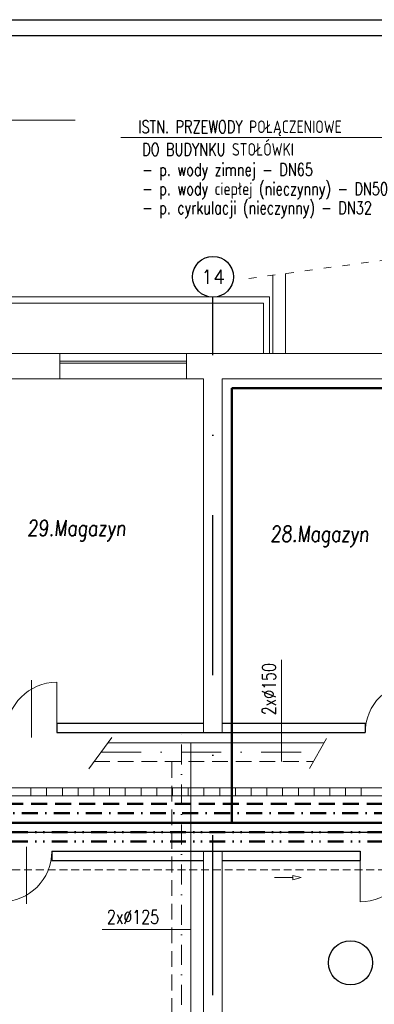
# Model space of a CAD drawing. Header units: millimetres. Extents: x -6513 to 30474, y -6915 to 65597.
# Tile 28 of 256: x 3506 to 4070, y -3332 to -1768. Entities that reach past the tile are written whole.
import ezdxf
from ezdxf.enums import TextEntityAlignment as Align

# ---------------------------------------------------------------- set-up
doc = ezdxf.new("R2010")
doc.units = ezdxf.units.MM
for name, pattern in [('ACAD_ISO03W100', [30, 12, -18]), ('DASHDOT2', [12.7, 6.35, -3.175, 0, -3.175]), ('DASHDOTX2', [50.8, 25.4, -12.7, 0, -12.7]), ('DASHEDX2', [38.1, 25.4, -12.7]), ('DIVIDE2', [0.625, 0.25, -0.125, 0, -0.125, 0, -0.125]), ('HIDDEN', [0.375, 0.25, -0.125])]:
    doc.linetypes.add(name, pattern=pattern)
doc.layers.get('0').update_dxf_attribs({"color": 8})
doc.layers.add('A-osie', color=8, linetype='DASHDOTX2')
for name, color, linetype, lineweight in [('A_cienka', 8, 'Continuous', 5), ('A_linia przekroj', 8, 'Continuous', 25), ('A_przerywana', 8, 'ACAD_ISO03W100', 5), ('A_widok', 8, 'Continuous', 13), ('CH-CO-130-PRZEWÓD-OŚ', 8, 'DASHDOT2', 13), ('CH-CO-130-PRZEWÓD-POWRÓT', 8, 'HIDDEN', 20), ('CH-CO-130-PRZEWÓD-ZASILANIE', 8, 'Continuous', 20), ('CH-CO-130-PRZEWÓD-ŚREDNICA', 8, 'Continuous', 20), ('CH-CO-130-PRZEWÓD-ŚREDNICA-ODNOŚNIK', 8, 'Continuous', 15), ('CH-CO-130-TRANZYT-OŚ', 8, 'DASHDOT2', 13), ('CH-CO-130-TRANZYT-POWRÓT', 8, 'HIDDEN', 20), ('CH-CO-130-TRANZYT-ZASILANIE', 8, 'Continuous', 20), ('CH-KS-WEWN-ISTN-OPIS-ODNOŚNIK', 8, 'Continuous', 13), ('CH-KS-WEWN-ISTN-PRZEWÓD-EL-POMOCNICZE', 8, 'Continuous', 9), ('CH-KS-WEWN-ISTN-PRZEWÓD-NAD-POSADZKĄ', 8, 'HIDDEN', 13), ('CH-KS-WEWN-OPIS-ODNOŚNIK', 8, 'Continuous', 13), ('CH-KS-WEWN-PRZEWÓD-ODWODNIENIE-LINIOWE', 8, 'Continuous', 18), ('CH-W-WEWN-INOX-OPIS', 8, 'Continuous', 25), ('CH-W-WEWN-INOX-OPIS-ODNOŚNIK', 8, 'Continuous', 13), ('CH-W-WEWN-INOX-PRZEWÓD-CIEPŁA', 8, 'DASHEDX2', 50), ('CH-W-WEWN-INOX-PRZEWÓD-CYRKULACJA', 8, 'DASHDOTX2', 50), ('CH-W-WEWN-INOX-PRZEWÓD-ZIMNA', 8, 'Continuous', 50), ('CH-W-WEWN-PPOŻ-PION-NR', 8, 'Continuous', 25), ('CH-W-WEWN-PPOŻ-PRZEWÓD', 8, 'DIVIDE2', 50), ('CH-W-ZEWN-ISTN-OPIS', 8, 'Continuous', 25), ('CH-W-ZEWN-ISTN-OPIS-ODNOŚNIK', 8, 'Continuous', 13), ('E_oświetlenie', 1, 'Continuous', 30), ('R-TABELKA', 8, 'Continuous', 25)]:
    doc.layers.add(name, color=color, linetype=linetype, lineweight=lineweight)
doc.styles.add('romans', font='romans.shx', dxfattribs={"width": 0.8, "oblique": 5})
doc.styles.add('ROMANSS', font='romans.shx', dxfattribs={"width": 0.8, "oblique": 5})
doc.styles.add('SIMPLEXD', font='SIMPLEX.SHX', dxfattribs={"width": 0.6})
doc.styles.get("Standard").update_dxf_attribs({"font": 'txt.shx', "width": 0.9})

# ---------------------------------------------------------------- blocks, each defined once
blk = doc.blocks.new('drzwi schem')
at = {"color": 252}
blk.add_line((0, 0), (0, 1), dxfattribs=at)
at = {"color": 252, "ltscale": 10}
blk.add_line((0.5, -0.093), (0.5, 1.04), dxfattribs=at)
at = {"color": 252}
blk.add_arc((0, 0), 1, 0, 90, dxfattribs=at)

msp = doc.modelspace()

# ---------------------------------------------------------------- linework, layer by layer
at = {"layer": 'A-osie', "ltscale": 10}
msp.add_line((3813.399, -3825.041), (3813.399, -2208.608), dxfattribs=at)
at = {"layer": 'A-osie', "linetype": 'Continuous'}
msp.add_circle((3813.399, -2176.108), 32.5, dxfattribs=at)
at = {"layer": 'A_cienka'}
for p, q in [((3928.399, -2298.081), (3928.399, -2170.875)), ((3908.399, -2298.081), (3908.399, -2173.581)), ((-1625.792, -2208.081), (3903.399, -2208.081)), ((-1625.792, -2218.081), (3893.399, -2218.081)), ((3893.399, -2298.081), (3893.399, -2218.081)), ((3903.399, -2298.081), (3903.399, -2208.081)), ((3570.208, -2298.081), (3771.208, -2298.081)), ((3570.208, -2310.081), (3771.208, -2310.081)), ((3570.208, -2313.081), (3771.208, -2313.081)), ((3570.208, -2338.081), (3771.208, -2338.081))]:
    msp.add_line(p, q, dxfattribs=at)
at = {"layer": 'A_linia przekroj'}
for p, q in [((3565.172, -2885.081), (3798.208, -2885.081)), ((3565.172, -2885.081), (3565.172, -2900.081)), ((3828.208, -2885.081), (4055.172, -2885.081)), ((4055.172, -2885.081), (4055.172, -2900.081)), ((3565.172, -2900.081), (4055.172, -2900.081)), ((3557.177, -3088.081), (3557.177, -3103.081)), ((4047.179, -3088.081), (4047.179, -3103.081))]:
    msp.add_line(p, q, dxfattribs=at)
at = {"layer": 'A_linia przekroj', "ltscale": 10}
for p, q in [((3557.177, -3088.081), (4047.179, -3088.081)), ((3557.177, -3103.081), (3798.208, -3103.081)), ((3828.208, -3103.081), (4047.179, -3103.081))]:
    msp.add_line(p, q, dxfattribs=at)
at = {"layer": 'A_przerywana'}
msp.add_line((3870.399, -2178.724), (4326.399, -2117.012), dxfattribs=at)
at = {"layer": 'A_widok', "ltscale": 5}
for p, q in [((3570.208, -2298.081), (3486.208, -2298.081)), ((3570.208, -2298.081), (3570.208, -2338.081)), ((3771.208, -2298.081), (3771.208, -2338.081)), ((4423.085, -2298.081), (3771.208, -2298.081)), ((3486.208, -2338.081), (3570.208, -2338.081)), ((3771.208, -2338.081), (3798.208, -2338.081)), ((3798.208, -2900.081), (3798.208, -2338.081)), ((3798.208, -2900.081), (3798.208, -2338.081)), ((3828.208, -2900.081), (3828.208, -2338.081)), ((3828.208, -2338.081), (4368.208, -2338.081)), ((3798.208, -3576.923), (3798.208, -3088.081)), ((3798.208, -3576.923), (3798.208, -3088.081)), ((3828.208, -3576.923), (3828.208, -3088.081))]:
    msp.add_line(p, q, dxfattribs=at)
at = {"layer": 'CH-CO-130-PRZEWÓD-OŚ', "ltscale": 5}
msp.add_line((3763.208, -3459.423), (3763.208, -2900.081), dxfattribs=at)
at = {"layer": 'CH-CO-130-PRZEWÓD-POWRÓT', "ltscale": 100}
msp.add_line((3748.208, -3459.423), (3748.208, -2946.081), dxfattribs=at)
at = {"layer": 'CH-CO-130-PRZEWÓD-ZASILANIE'}
msp.add_line((3778.208, -3459.423), (3778.208, -2916.081), dxfattribs=at)
at = {"layer": 'CH-CO-130-PRZEWÓD-ŚREDNICA-ODNOŚNIK'}
for p, q in [((3922.157, -2784.171), (3922.157, -2946.081)), ((3778.208, -3212.536), (3637.382, -3212.536))]:
    msp.add_line(p, q, dxfattribs=at)
at = {"layer": 'CH-CO-130-TRANZYT-OŚ', "ltscale": 10}
for p, q in [((3652.817, -2907.804), (3615.976, -2957.772)), ((3993.598, -2909.119), (3966.625, -2957.114)), ((3635.655, -2931.081), (3981.256, -2931.081))]:
    msp.add_line(p, q, dxfattribs=at)
at = {"layer": 'CH-CO-130-TRANZYT-POWRÓT', "ltscale": 100}
msp.add_line((3624.596, -2946.081), (3972.826, -2946.081), dxfattribs=at)
at = {"layer": 'CH-CO-130-TRANZYT-ZASILANIE'}
msp.add_line((3646.715, -2916.081), (3989.685, -2916.081), dxfattribs=at)
at = {"layer": 'CH-KS-WEWN-ISTN-OPIS-ODNOŚNIK', "ltscale": 10}
msp.add_line((3179.26, -1927.306), (3594.605, -1927.306), dxfattribs=at)
at = {"layer": 'CH-KS-WEWN-ISTN-PRZEWÓD-EL-POMOCNICZE', "linetype": 'Continuous', "ltscale": 10}
for p, q in [((3940.044, -3133.956), (3940.044, -3126.756)), ((3953.479, -3130.356), (3940.044, -3126.756)), ((3940.044, -3130.356), (3911.29, -3130.357)), ((3953.479, -3130.356), (3940.044, -3133.956))]:
    msp.add_line(p, q, dxfattribs=at)
at = {"layer": 'CH-KS-WEWN-ISTN-PRZEWÓD-NAD-POSADZKĄ', "ltscale": 50}
msp.add_line((3288.208, -3118.081), (4338.208, -3118.081), dxfattribs=at)
at = {"layer": 'CH-KS-WEWN-OPIS-ODNOŚNIK', "ltscale": 10}
msp.add_line((3179.26, -1927.306), (3594.605, -1927.306), dxfattribs=at)
at = {"layer": 'CH-KS-WEWN-PRZEWÓD-ODWODNIENIE-LINIOWE'}
for p, q in [((3299.088, -2987.831), (5499.088, -2987.831)), ((3299.088, -3000.331), (5499.088, -3000.331)), ((3524.088, -2987.831), (3524.088, -3000.331)), ((3549.088, -2987.831), (3549.088, -3000.331)), ((3574.088, -2987.831), (3574.088, -3000.331)), ((3599.088, -2987.831), (3599.088, -3000.331)), ((3624.088, -2987.831), (3624.088, -3000.331)), ((3649.088, -2987.831), (3649.088, -3000.331)), ((3674.088, -2987.831), (3674.088, -3000.331)), ((3699.088, -2987.831), (3699.088, -3000.331)), ((3724.088, -2987.831), (3724.088, -3000.331)), ((3749.088, -2987.831), (3749.088, -3000.331)), ((3774.088, -2987.831), (3774.088, -3000.331)), ((3799.088, -2987.831), (3799.088, -3000.331)), ((3824.088, -2987.831), (3824.088, -3000.331)), ((3849.088, -2987.831), (3849.088, -3000.331)), ((3849.088, -2987.831), (3849.088, -3000.331)), ((3874.088, -2987.831), (3874.088, -3000.331)), ((3899.088, -2987.831), (3899.088, -3000.331)), ((3924.088, -2987.831), (3924.088, -3000.331)), ((3949.088, -2987.831), (3949.088, -3000.331)), ((3974.088, -2987.831), (3974.088, -3000.331)), ((3999.088, -2987.831), (3999.088, -3000.331)), ((4024.088, -2987.831), (4024.088, -3000.331)), ((4049.088, -2987.831), (4049.088, -3000.331))]:
    msp.add_line(p, q, dxfattribs=at)
at = {"layer": 'CH-W-WEWN-INOX-OPIS-ODNOŚNIK', "ltscale": 10}
msp.add_line((3666.974, -1955.077), (4253.399, -1955.077), dxfattribs=at)
at = {"layer": 'CH-W-WEWN-INOX-PRZEWÓD-CIEPŁA'}
msp.add_line((3372.004, -3013.081), (5722.143, -3013.081), dxfattribs=at)
at = {"layer": 'CH-W-WEWN-INOX-PRZEWÓD-CYRKULACJA'}
msp.add_line((3357.004, -3028.081), (5722.143, -3028.081), dxfattribs=at)
at = {"layer": 'CH-W-WEWN-INOX-PRZEWÓD-ZIMNA'}
for p, q in [((3843.208, -3043.081), (3843.208, -2353.081)), ((3843.208, -2353.081), (4246.867, -2353.081)), ((3055.529, -3043.081), (5722.143, -3043.081))]:
    msp.add_line(p, q, dxfattribs=at)
at = {"layer": 'CH-W-WEWN-PPOŻ-PION-NR', "ltscale": 10, "extrusion": (-1.29885e-05, -7.54363e-06, 1)}
msp.add_circle((4031.799, -3265.504, -0.028), 35, dxfattribs=at)
at = {"layer": 'CH-W-WEWN-PPOŻ-PRZEWÓD', "ltscale": 100}
for p, q in [((3055.529, -3058.081), (5722.143, -3058.081)), ((3055.529, -3073.081), (5722.143, -3073.081))]:
    msp.add_line(p, q, dxfattribs=at)
at = {"layer": 'CH-W-ZEWN-ISTN-OPIS-ODNOŚNIK', "ltscale": 10}
msp.add_line((3666.974, -1955.077), (4253.399, -1955.077), dxfattribs=at)
at = {"layer": 'E_oświetlenie'}
msp.add_line((-504.888, -3058.081), (7561.498, -3058.081), dxfattribs=at)
at = {"layer": 'R-TABELKA'}
for p, q in [((-2810.965, -1767.777), (8381.396, -1767.777)), ((-2685.965, -1792.777), (8356.396, -1792.777))]:
    msp.add_line(p, q, dxfattribs=at)

# ---------------------------------------------------------------- block references
at = {"layer": 'A_cienka', "xscale": -80, "yscale": 80, "zscale": 80}
for p in [(3565.172, -2900.081), (4135.172, -2900.081)]:
    msp.add_blockref('drzwi schem', p, dxfattribs=at)
at = {"layer": 'A_cienka', "xscale": -80, "yscale": 80, "zscale": 80, "rotation": 180}
for p in [(3477.179, -3088.692), (4047.179, -3088.692)]:
    msp.add_blockref('drzwi schem', p, dxfattribs=at)

# ---------------------------------------------------------------- texts
at = {"layer": 'A-osie', "linetype": 'Continuous'}
msp.add_text('14', height=22, dxfattribs=at).set_placement((3813.399, -2176.108), align=Align.MIDDLE)
at = {"layer": 'A_cienka', "char_height": 25, "width": 294.40196, "attachment_point": 1, "style": 'ROMANSS'}
for s, insert in [('29.Magazyn', (3518.149, -2562.564)), ('28.Magazyn', (3904.497, -2571.758))]:
    msp.add_mtext(s, dxfattribs=dict(at, insert=insert))
at = {"layer": 'CH-CO-130-PRZEWÓD-ŚREDNICA', "style": 'romans', "width": 0.75}
msp.add_text('2x%%C150', height=22, rotation=90, dxfattribs=at).set_placement((3913.35, -2872.336))
msp.add_text('2x%%C125', height=22, dxfattribs=at).set_placement((3644.904, -3203.729))
at = {"layer": 'CH-W-WEWN-INOX-OPIS', "ltscale": 10, "style": 'SIMPLEXD', "width": 0.75}
for s, p in [('ISTN. PRZEWODY POŁĄCZENIOWE', (3694.634, -1947.814)), ('DO BUDYNKU STOŁÓWKI', (3700.837, -1983.824)), ('- p. wody zimnej - DN65', (3700.837, -2015.789)), ('- p. wody ciepłej (nieczynny) - DN50', (3700.837, -2046.232)), ('- p. cyrkulacji (nieczynny) - DN32', (3700.837, -2076.389))]:
    msp.add_text(s, height=20, dxfattribs=at).set_placement(p)
at = {"layer": 'CH-W-ZEWN-ISTN-OPIS', "ltscale": 10, "style": 'SIMPLEXD', "width": 0.75}
for s, p in [('ISTN. PRZEWODY POŁĄCZENIOWE', (3694.634, -1947.814)), ('DO BUDYNKU STOŁÓWKI', (3700.837, -1983.824)), ('- p. wody zimnej - DN65', (3700.837, -2015.789)), ('- p. wody ciepłej (nieczynny) - DN50', (3700.837, -2046.232)), ('- p. cyrkulacji (nieczynny) - DN32', (3700.837, -2076.389))]:
    msp.add_text(s, height=20, dxfattribs=at).set_placement(p)

doc.saveas('drawing.dxf')
